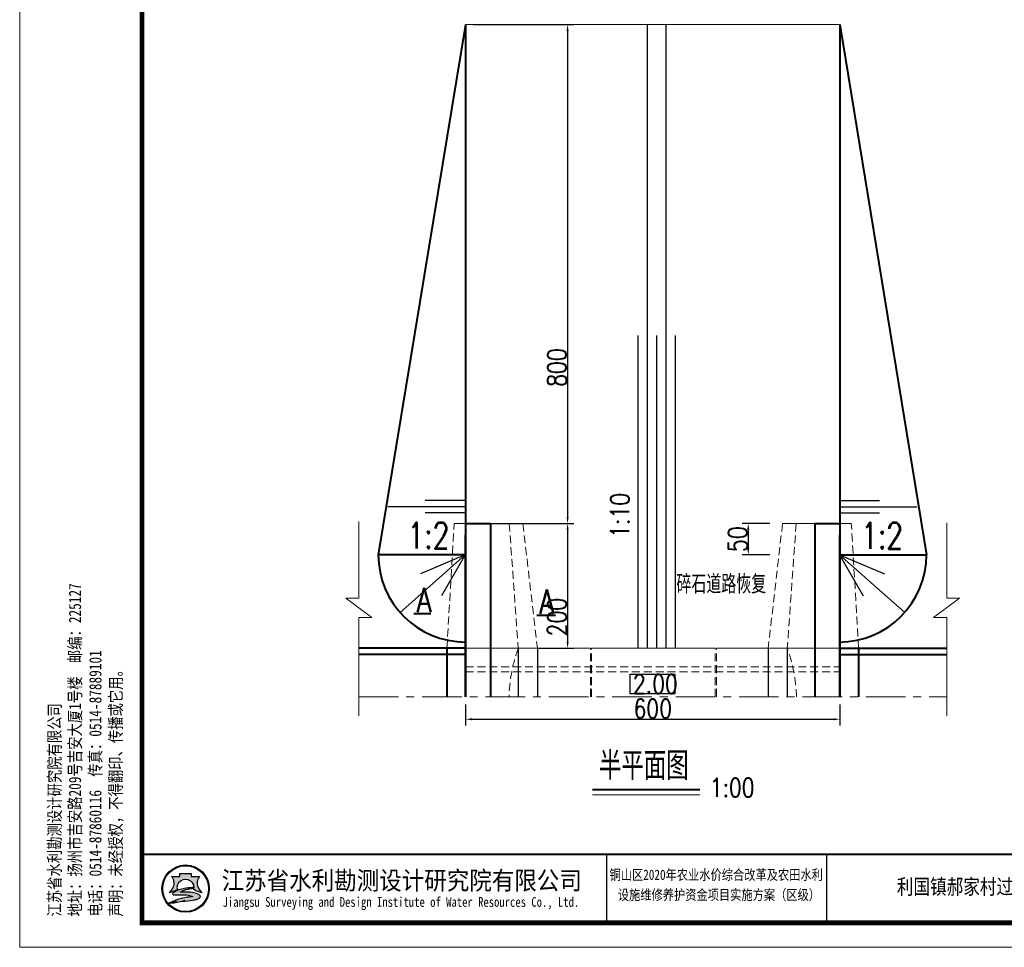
# Model space of a CAD drawing. Header units: millimetres. Extents: x 41792 to 54449, y 20100 to 24300.
# Tile 2 of 4: x 51156 to 52735, y 20100 to 21587. Entities that reach past the tile are written whole.
import ezdxf
from ezdxf.enums import TextEntityAlignment as Align

# ---------------------------------------------------------------- set-up
doc = ezdxf.new("R2010")
doc.units = ezdxf.units.MM
for name, pattern in [('ACAD_ISO03W100', [30, 12, -18]), ('CENTER', [50.800000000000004, 31.75, -6.35, 6.35, -6.35]), ('DASHED', [19.049999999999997, 12.7, -6.35])]:
    doc.linetypes.add(name, pattern=pattern)
doc.layers.add('文字说明', color=3, linetype='Continuous')
doc.layers.add('粗实线', color=1, linetype='Continuous', lineweight=40)
doc.layers.add('虚线', color=5, linetype='ACAD_ISO03W100', lineweight=9)
doc.styles.add('图框', font='仿宋_GB2312.TTF', dxfattribs={"width": 0.8, "height": 4})
doc.styles.add('宋体', font='txt', dxfattribs={"height": 3.5})
doc.styles.add('样式 1', font='txt.shx', dxfattribs={"width": 0.8, "bigfont": 'hztxt.shx'})
doc.dimstyles.new('STANDARD$0', dxfattribs={"dimtxt": 25, "dimasz": 10, "dimexe": 10, "dimexo": 12, "dimgap": 2, "dimtad": 1, "dimdec": 0, "dimzin": 1, "dimdsep": 46, "dimtxsty": '样式 1', "dimblk1": 'OBLIQUE', "dimblk2": 'OBLIQUE', "dimcen": 12, "dimdle": 20, "dimaunit": 1, "dimadec": 0, "dimazin": 0, "dimtfac": 1, "dimtdec": 1, "dimtofl": 0, "dimtmove": 0, "dimatfit": 1, "dimldrblk": 'OBLIQUE', "dimfxl": 0, "dimtolj": 1, "dimtzin": 0, "dimarcsym": 0})

# ---------------------------------------------------------------- blocks, each defined once
blk = doc.blocks.new('*D12')
at = {"color": 0, "lineweight": -2}
for p, q in [((52358.8232741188, 20779.1506474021), (52314.49622147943, 20779.1506474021)), ((52324.49622147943, 20769.1506474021), (52324.49622147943, 20739.15064740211)), ((52358.8232741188, 20729.15064740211), (52314.49622147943, 20729.15064740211))]:
    blk.add_line(p, q, dxfattribs=at)
at = {"color": 0}
for points in [[(52322.82955481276, 20769.1506474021), (52326.16288814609, 20769.1506474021), (52324.49622147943, 20779.1506474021)], [(52322.82955481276, 20739.15064740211), (52326.16288814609, 20739.15064740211), (52324.49622147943, 20729.15064740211)]]:
    blk.add_solid(points, dxfattribs=at)
at = {"layer": 'Defpoints', "color": 0}
for p in [(52370.8232741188, 20779.1506474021), (52324.49622147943, 20729.15064740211), (52370.8232741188, 20729.15064740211)]:
    blk.add_point(p, dxfattribs=at)
at = {"color": 0, "lineweight": -3, "insert": (52307.49622147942, 20754.15064740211), "char_height": 30, "attachment_point": 5, "rotation": 90, "style": '样式 1'}
blk.add_mtext('\\A1;50', dxfattribs=at)
blk = doc.blocks.new('_Oblique')
at = {"color": 0, "linetype": 'ByBlock', "lineweight": -2}
blk.add_line((-0.5, -0.5), (0.5, 0.5), dxfattribs=at)
blk = doc.blocks.new('*D33')
at = {"color": 0, "lineweight": -2}
for p, q in [((51871.36490113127, 20489.1506474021), (51871.36490113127, 20455.35792216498)), ((52471.36490113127, 20489.1506474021), (52471.36490113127, 20455.35792216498)), ((51881.36490113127, 20465.35792216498), (52461.36490113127, 20465.35792216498))]:
    blk.add_line(p, q, dxfattribs=at)
at = {"color": 0}
for points in [[(51881.36490113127, 20467.02458883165), (51881.36490113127, 20463.69125549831), (51871.36490113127, 20465.35792216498)], [(52461.36490113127, 20467.02458883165), (52461.36490113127, 20463.69125549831), (52471.36490113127, 20465.35792216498)]]:
    blk.add_solid(points, dxfattribs=at)
at = {"layer": 'Defpoints', "color": 0}
for p in [(51871.36490113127, 20501.1506474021), (52471.36490113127, 20501.1506474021), (52471.36490113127, 20465.35792216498)]:
    blk.add_point(p, dxfattribs=at)
at = {"color": 0, "lineweight": -3, "insert": (52171.36490113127, 20482.35792216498), "char_height": 30, "attachment_point": 5, "style": '样式 1'}
blk.add_mtext('\\A1;600', dxfattribs=at)
blk = doc.blocks.new('*D22')
at = {"color": 0, "lineweight": -2}
for p, q in [((51975.20781850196, 20779.1506474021), (52044.8350605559, 20779.1506474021)), ((52034.8350605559, 20769.1506474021), (52034.8350605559, 20589.1506474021)), ((51988.50228689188, 20579.1506474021), (52044.8350605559, 20579.1506474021))]:
    blk.add_line(p, q, dxfattribs=at)
at = {"color": 0}
for points in [[(52033.16839388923, 20769.1506474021), (52036.50172722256, 20769.1506474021), (52034.8350605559, 20779.1506474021)], [(52033.16839388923, 20589.1506474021), (52036.50172722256, 20589.1506474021), (52034.8350605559, 20579.1506474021)]]:
    blk.add_solid(points, dxfattribs=at)
at = {"layer": 'Defpoints', "color": 0}
for p in [(51963.20781850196, 20779.1506474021), (51976.50228689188, 20579.1506474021), (52034.8350605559, 20579.1506474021)]:
    blk.add_point(p, dxfattribs=at)
at = {"color": 0, "lineweight": -3, "insert": (52017.83506055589, 20629.1506474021), "char_height": 30, "attachment_point": 5, "rotation": 90, "style": '样式 1'}
blk.add_mtext('\\A1;200', dxfattribs=at)
blk = doc.blocks.new('*D34')
at = {"color": 0, "lineweight": -2}
for p, q in [((51883.36490113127, 21579.1506474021), (52044.8021017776, 21579.1506474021)), ((52034.8021017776, 21569.1506474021), (52034.8021017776, 20789.1506474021)), ((51883.36490113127, 20779.1506474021), (52044.8021017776, 20779.1506474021))]:
    blk.add_line(p, q, dxfattribs=at)
at = {"color": 0}
for points in [[(52033.13543511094, 21569.1506474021), (52036.46876844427, 21569.1506474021), (52034.8021017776, 21579.1506474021)], [(52033.13543511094, 20789.1506474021), (52036.46876844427, 20789.1506474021), (52034.8021017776, 20779.1506474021)]]:
    blk.add_solid(points, dxfattribs=at)
at = {"layer": 'Defpoints', "color": 0}
for p in [(51871.36490113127, 21579.1506474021), (51871.36490113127, 20779.1506474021), (52034.8021017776, 20779.1506474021)]:
    blk.add_point(p, dxfattribs=at)
at = {"color": 0, "lineweight": -3, "insert": (52017.8021017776, 21029.15064740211), "char_height": 30, "attachment_point": 5, "rotation": 90, "style": '样式 1'}
blk.add_mtext('\\A1;800', dxfattribs=at)
blk = doc.blocks.new('tk')
h = blk.add_hatch(color=152)
h.dxf.hatch_style = 1
h.paths.add_polyline_path([(38.76631747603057, 11.99999758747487, 1), (29.08862617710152, 11.99999758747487, 1)])
h.paths.add_polyline_path([(38.60345337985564, 11.99999758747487, 1), (29.25149027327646, 11.99999758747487, 1)], flags=16)
h = blk.add_hatch(color=152)
h.dxf.hatch_style = 1
edge = h.paths.add_edge_path()
edge.add_arc((35.80939112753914, 9.575130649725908), 1.461698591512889, 43.31770961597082, 70.37003522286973)
edge.add_arc((34.42977678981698, 5.707125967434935), 5.568375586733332, 70.37003522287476, 84.52854590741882)
edge.add_arc((33.84294441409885, -0.4193533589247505), 11.72289597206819, 84.5285459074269, 95.17746754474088)
edge.add_arc((33.98453145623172, 9.871853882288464), 1.831337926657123, 111.7965680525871, 130.9174013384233, ccw=False)
edge.add_arc((35.88028387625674, 5.13131121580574), 6.936886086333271, 98.84274785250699, 111.79656805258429, ccw=False)
edge.add_arc((36.94664352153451, -1.72312279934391), 13.873772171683, 95.21036804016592, 98.84274785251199, ccw=False)
edge.add_ellipse((33.92747182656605, 12.29238977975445), major_axis=(-1.773815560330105, 0), ratio=0.8776980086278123, start_angle=172.6538623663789, end_angle=176.9129867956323)
edge.add_arc((35.51983619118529, 1.961405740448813), 10.24870363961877, 88.99992913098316, 98.52267106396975)
edge.add_arc((35.12650647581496, 4.586131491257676), 7.594670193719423, 98.5226710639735, 116.8491039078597)
edge.add_arc((32.25210392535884, 10.26438407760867), 1.230336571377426, 116.8491039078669, 139.2900683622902)
edge.add_arc((31.46762795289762, 10.9393764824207), 0.1954369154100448, 139.2900683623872, 263.050638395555)
edge.add_arc((31.65077754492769, 12.44198791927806), 1.70916902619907, 263.0506383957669, 272.136251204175)
edge.add_arc((32.81842523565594, -18.86064205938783), 29.61523112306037, 88.46268833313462, 92.13625120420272, ccw=False)
edge.add_arc((33.47614388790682, 5.646723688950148), 5.099041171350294, 68.07113774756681, 88.46268833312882, ccw=False)
edge.add_arc((37.58580657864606, -10.9173211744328), 21.4080615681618, 95.91294384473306, 98.79521578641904)
edge.add_arc((36.21852069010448, -2.080310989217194), 12.46590188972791, 98.79521578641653, 117.8496747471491)
edge.add_arc((94.71742856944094, -228.4932898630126), 245.9934265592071, 104.7703900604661, 105.15790668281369, ccw=False)
edge.add_line((32.00236918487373, 9.37135071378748), (31.19884857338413, 9.045498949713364))
edge.add_arc((52.56001997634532, -88.12407327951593), 99.48982566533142, 100.90627282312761, 102.39834375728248, ccw=False)
edge.add_line((33.7362516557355, 9.568767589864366), (33.12565426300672, 9.380182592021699))
edge.add_arc((30.81628206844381, 37.97210845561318), 28.68503833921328, 274.6177604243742, 279.6944367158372)
edge.add_arc((34.87651123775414, 14.20489440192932), 4.573507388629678, 279.694436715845, 287.6119267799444)
edge.add_arc((35.76077947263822, 11.41933970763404), 1.650966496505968, 287.6119267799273, 311.5140981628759)
edge.add_arc((36.67266923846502, 10.38914672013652), 0.2751610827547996, 311.5140981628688, 403.3177096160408)
edge = h.paths.add_edge_path()
edge.add_arc((38.34858580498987, 13.13699866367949), 2.066422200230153, 138.9741968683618, 204.1180883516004, ccw=False)
edge.add_line((36.78964786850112, 14.49339581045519), (35.0925445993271, 14.49339581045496))
edge.add_line((35.0925445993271, 14.49339581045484), (35.0925445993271, 15.08006038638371))
edge.add_line((35.0925445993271, 15.08006038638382), (32.76239905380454, 15.08006038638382))
edge.add_line((32.76239905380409, 15.08006038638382), (32.76239905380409, 14.49339581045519))
edge.add_line((32.76239905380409, 14.49339581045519), (31.06529578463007, 14.49339581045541))
edge.add_arc((29.50635784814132, 13.13699866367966), 2.066422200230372, -24.118088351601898, 41.0258031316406, ccw=False)
edge.add_arc((27.96982579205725, 13.82490489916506), 3.749914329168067, 314.34412131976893, 335.8819116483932, ccw=False)
edge.add_arc((29.92442847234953, 14.17747198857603), 3.106664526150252, 282.3877277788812, 290.1465811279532)
edge.add_arc((26.86018480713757, 22.52986436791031), 12.00340818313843, 290.1465811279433, 296.6495194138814)
edge.add_ellipse((33.92747182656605, 12.29238977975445), major_axis=(-1.773815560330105, 0), ratio=0.8776980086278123, start_angle=176.9129867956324, end_angle=378.37473811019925, ccw=False)
edge.add_ellipse((33.92747182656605, 12.29238977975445), major_axis=(-1.773815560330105, 0), ratio=0.8776980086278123, start_angle=172.653862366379, end_angle=176.9129867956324, ccw=False)
edge.add_ellipse((33.92747182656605, 12.29238977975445), major_axis=(-1.773815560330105, 0), ratio=0.8776980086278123, start_angle=161.6252618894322, end_angle=172.653862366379, ccw=False)
edge.add_arc((40.9947588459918, 22.52986436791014), 12.00340818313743, 243.3504805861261, 249.853418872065)
edge.add_arc((37.93051518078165, 14.1774719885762), 3.106664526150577, 249.8534188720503, 257.61227222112)
edge.add_arc((39.88511786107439, 13.82490489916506), 3.74991432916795, 204.1180883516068, 225.6558786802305, ccw=False)
at = {"lineweight": 0}
for p, q in [((-2.771934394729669e-05, -2.412525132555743e-06), (-2.771934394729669e-05, 296.9999975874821)), ((419.999972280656, -2.412525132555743e-06), (-2.771934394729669e-05, -2.412525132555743e-06))]:
    blk.add_line(p, q, dxfattribs=at)
for p, q in [((119.9999722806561, 18.99999758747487), (119.9999722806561, 4.999997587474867)), ((164.999972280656, 18.99999758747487), (164.999972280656, 4.999997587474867))]:
    blk.add_line(p, q)
at = {"lineweight": 0, "const_width": 1}
blk.add_lwpolyline([(24.99997228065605, 291.9999975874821), (414.999972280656, 291.9999975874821), (414.999972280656, 4.999997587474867), (24.99997228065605, 4.999997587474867)], close=True, dxfattribs=at)
at = {"lineweight": 0, "const_width": 0.4}
blk.add_lwpolyline([(414.999972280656, 18.99999758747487), (24.99997228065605, 18.99999758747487)], dxfattribs=at)
at = {"color": 152}
for points in [[(32.24409409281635, 11.80161526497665, -0.02838203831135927), (30.9944353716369, 11.26089013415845, -0.03386732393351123), (30.59088918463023, 11.14313604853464, 0.09425397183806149), (31.39239217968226, 12.29262006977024, 0.2921547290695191), (31.06529578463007, 14.49339581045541), (32.76239905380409, 14.49339581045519), (32.76239905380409, 15.08006038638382), (35.0925445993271, 15.08006038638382), (35.0925445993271, 14.49339581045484), (36.78964786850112, 14.49339581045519, 0.29215472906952), (36.46255147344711, 12.29262006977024, 0.09425397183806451), (37.2640544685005, 11.14313604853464, -0.03386732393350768), (36.86050828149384, 11.26089013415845, -0.02838203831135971), (35.61084956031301, 11.80161526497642)], [(35.69871340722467, 12.20854823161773, 0.04157472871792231), (34.00097074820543, 12.09693602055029, 0.08013502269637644), (31.69643183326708, 11.36208923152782, 0.09823132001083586), (31.31948261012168, 11.06684626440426, 0.599439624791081), (31.4439816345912, 10.74537534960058, 0.03966424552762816), (31.7144884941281, 10.73400674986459, -0.01603031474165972), (33.61294061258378, 10.74392954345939, -0.08921046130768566), (35.38040694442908, 10.37684029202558, 0.01257694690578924), (34.31244292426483, 10.23900625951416, 0.08333285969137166), (30.39503241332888, 8.941743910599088, -0.001690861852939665), (32.00236918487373, 9.37135071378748), (31.19884857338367, 9.045498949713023, -0.006510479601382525), (33.7362516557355, 9.568767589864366), (33.12565426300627, 9.380182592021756, 0.02215480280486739), (35.64666092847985, 9.696697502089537, 0.03456031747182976), (36.26030960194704, 9.845757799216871, 0.1046726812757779), (36.85504719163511, 10.18310812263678, 0.4234638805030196), (36.87286564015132, 10.57791912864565, 0.1185893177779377), (36.30044029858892, 10.9518780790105, 0.06185687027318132), (34.96072036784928, 11.25013107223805, 0.04649815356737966), (32.7850594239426, 11.25571277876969, -0.08362449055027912), (33.304533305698, 11.57226592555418, -0.05658197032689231), (34.81392423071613, 11.98574523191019, -0.01585057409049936), (35.68672755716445, 12.09332269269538)]]:
    blk.add_lwpolyline(points, format="xyb", dxfattribs=at)
for radius in [4.838845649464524, 4.675981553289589]:
    blk.add_circle((33.92747182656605, 11.99999758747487), radius, dxfattribs=at)
blk.add_arc((35.88028387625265, 5.131311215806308), 6.936886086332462, 98.84274785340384, 111.796568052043, dxfattribs=at)
for start_param, end_param in [(2.820892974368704, 6.603884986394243), (3.013378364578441, 3.087714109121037)]:
    blk.add_ellipse((33.92747182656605, 12.29238977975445), major_axis=(-1.773815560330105, 0), ratio=0.8776980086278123, start_param=start_param, end_param=end_param, dxfattribs=at)
at = {"style": '图框'}
for s, height, width, p in [('江苏省水利勘测设计研究院有限公司', 3.75, 0.9, (78.12729153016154, 13.75084348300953)), ('铜山区2020年农业水价综合改革及农田水利 ', 2.105352, 0.8, (142.9967169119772, 14.87314627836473)), ('设施维修养护资金项目实施方案（区级）', 2.105352, 0.8, (142.9855388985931, 10.78126207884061)), ('Jiangsu Surveying and Design Institute of Water Resources Co., Ltd.', 2, 0.8, (77.95516356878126, 9.013401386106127))]:
    blk.add_text(s, height=height, dxfattribs=dict(at, width=width)).set_placement(p, align=Align.MIDDLE)
at = {"insert": (5.878817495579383, 6.298891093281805), "char_height": 2.5, "attachment_point": 1, "rotation": 90, "style": '图框'}
blk.add_mtext('江苏省水利勘测设计研究院有限公司\\P地址：扬州市吉安路209号吉安大厦1号楼  邮编：225127\\P电话：0514-87860116  传真：0514-87889101\\P声明：未经授权，不得翻印、传播或它用。', dxfattribs=at)

msp = doc.modelspace()

# ---------------------------------------------------------------- linework, layer by layer
at = {"lineweight": 18}
for p, q in [((51871.36490113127, 21579.1506474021), (52470.25679074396, 21579.1506474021)), ((51700.10362388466, 20782.57799771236), (51700.10362388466, 20659.63549414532)), ((51853.01784479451, 20779.1506474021), (51963.20781850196, 20779.1506474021)), ((52489.71195746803, 20779.1506474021), (52379.52198376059, 20779.1506474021)), ((52642.62617837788, 20780.32147902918), (52642.62617837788, 20659.63549414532)), ((51700.10362388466, 20659.63549414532), (51679.49906104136, 20659.63549414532)), ((51679.49906104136, 20659.63549414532), (51721.17345260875, 20628.55998203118)), ((52663.23074122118, 20659.63549414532), (52621.55634965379, 20628.55998203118)), ((52642.62617837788, 20659.63549414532), (52663.23074122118, 20659.63549414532)), ((51700.10362388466, 20628.55998203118), (51700.10362388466, 20471.04028887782)), ((51721.17345260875, 20628.55998203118), (51700.10362388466, 20628.55998203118)), ((52621.55634965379, 20628.55998203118), (52642.62617837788, 20628.55998203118)), ((52642.62617837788, 20628.55998203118), (52642.62617837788, 20471.04028887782)), ((51871.36490113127, 20579.1506474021), (52071.36490113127, 20579.1506474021)), ((52073.36490113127, 20579.1506474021), (52271.36490113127, 20579.1506474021)), ((52273.36490113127, 20579.1506474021), (52470.25679074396, 20579.1506474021)), ((52074.85347001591, 20344.34870312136), (52246.90955742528, 20344.34870312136))]:
    msp.add_line(p, q, dxfattribs=at)
for p, q in [((52162.80245504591, 20579.15064655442), (52162.80245504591, 21579.1506474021)), ((52192.80245504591, 20579.15064655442), (52192.80245504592, 21579.1506474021)), ((52147.80245504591, 20579.15064655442), (52147.80245504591, 21080.89566017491)), ((52177.80245504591, 20579.15064655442), (52177.80245504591, 21080.89566017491)), ((52207.80245504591, 20579.15064655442), (52207.8024550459, 21080.89566017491)), ((51871.36490113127, 20806.08413112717), (51746.7515978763, 20806.08413112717)), ((51871.36490113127, 20816.08413112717), (51806.50041357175, 20816.08413112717)), ((52470.25679074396, 20816.08413112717), (52535.12127830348, 20816.08413112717)), ((52470.25679074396, 20806.08413112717), (52594.87009399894, 20806.08413112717)), ((51871.36490113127, 20796.08413112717), (51806.50041357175, 20796.08413112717)), ((52470.25679074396, 20796.08413112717), (52535.12127830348, 20796.08413112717)), ((51870.66684473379, 20729.1506474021), (51766.32032246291, 20636.59992351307)), ((51870.66684473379, 20729.1506474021), (51798.76521832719, 20698.71057326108)), ((51870.66684473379, 20729.1506474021), (51832.80946286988, 20663.05468165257)), ((52470.95484714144, 20729.1506474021), (52508.81222900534, 20663.05468165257)), ((52470.95484714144, 20729.1506474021), (52575.30136941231, 20636.59992351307)), ((52470.95484714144, 20729.1506474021), (52542.85647354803, 20698.71057326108)), ((51955.70582225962, 20579.1506474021), (51955.70582225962, 20501.1506474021)), ((51986.36490113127, 20579.1506474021), (51986.36490113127, 20501.1506474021)), ((52356.36490113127, 20579.1506474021), (52356.36490113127, 20501.1506474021)), ((52387.02398000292, 20579.1506474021), (52387.02398000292, 20501.1506474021))]:
    msp.add_line(p, q)
at = {"lineweight": 40}
for p, q in [((51871.36490113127, 20501.1506474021), (51871.36490113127, 20600.1506474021)), ((52471.36490113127, 20501.1506474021), (52471.36490113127, 20600.1506474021)), ((51871.36490113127, 20501.1506474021), (51871.36490113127, 20580.1506474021)), ((51871.36490113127, 20501.1506474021), (51871.36490113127, 20579.1506474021))]:
    msp.add_line(p, q, dxfattribs=at)
at = {"linetype": 'DASHED', "lineweight": 18}
for p, q in [((52071.36490113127, 20501.1506474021), (52071.36490113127, 20579.1506474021)), ((52073.36490113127, 20501.1506474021), (52073.36490113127, 20579.1506474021)), ((52271.36490113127, 20501.1506474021), (52271.36490113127, 20579.1506474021)), ((52273.36490113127, 20501.1506474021), (52273.36490113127, 20579.1506474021))]:
    msp.add_line(p, q, dxfattribs=at)
at = {"linetype": 'CENTER', "lineweight": 18, "ltscale": 2}
msp.add_line((51700.10362388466, 20501.1506474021), (52642.62617837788, 20501.1506474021), dxfattribs=at)
msp.add_lwpolyline([(52135.10814405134, 20537.76957090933), (52206.71173059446, 20537.76957090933), (52206.71173059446, 20505.86200680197), (52135.10814405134, 20505.86200680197)], close=True)
at = {"layer": '粗实线', "lineweight": 40}
for p, q in [((51871.36490113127, 21579.1506474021), (51731.36490113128, 20729.1506474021)), ((51871.36490113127, 21579.1506474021), (51871.36490113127, 20501.1506474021)), ((52471.36490113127, 21579.1506474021), (52610.25679074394, 20729.1506474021)), ((52471.36490113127, 21579.1506474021), (52471.36490113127, 20501.1506474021)), ((51911.36490113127, 20779.1506474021), (51911.36490113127, 20501.1506474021)), ((52431.36490113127, 20779.1506474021), (52431.36490113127, 20501.1506474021)), ((51871.36490113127, 20579.1506474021), (51871.36490113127, 20761.1506474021)), ((52471.36490113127, 20501.1506474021), (52471.36490113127, 20761.1506474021)), ((51871.36490113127, 20729.1506474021), (51731.36490113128, 20729.1506474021)), ((52470.25679074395, 20729.1506474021), (52610.25679074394, 20729.1506474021)), ((51815.62041357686, 20634.60447132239), (51788.56127107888, 20634.60447132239)), ((52015.35952806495, 20631.82609369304), (51985.69077199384, 20631.82609369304)), ((51871.36490113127, 20579.1506474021), (51700.10362388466, 20579.1506474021)), ((51871.36490113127, 20569.1506474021), (51700.10362388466, 20569.1506474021)), ((51841.36490113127, 20579.1506474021), (51841.36490113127, 20501.1506474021)), ((52471.36490113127, 20579.1506474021), (52642.62617837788, 20579.1506474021)), ((52471.36490113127, 20569.1506474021), (52642.62617837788, 20569.1506474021)), ((52501.36490113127, 20579.1506474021), (52501.36490113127, 20501.1506474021)), ((52074.85347001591, 20352.56689639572), (52246.90955742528, 20352.56689639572))]:
    msp.add_line(p, q, dxfattribs=at)
at = {"layer": '粗实线'}
for p, q in [((51871.36490113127, 20779.1506474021), (51911.36490113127, 20779.1506474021)), ((52431.36490113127, 20779.15064740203), (52471.36490113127, 20779.15064740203))]:
    msp.add_line(p, q, dxfattribs=at)
at = {"layer": '粗实线', "lineweight": 40}
for centre, start, end in [((51871.36490113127, 20729.1506474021), 180, 270), ((52470.25679074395, 20729.1506474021), 270, 0)]:
    msp.add_arc(centre, 139.9999999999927, start, end, dxfattribs=at)
at = {"layer": '虚线', "color": 7, "linetype": 'DASHED', "lineweight": 18}
for p, q in [((51841.36490113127, 20579.1506474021), (51853.01784479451, 20779.1506474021)), ((51941.36490113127, 20779.1506474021), (51955.70582225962, 20579.1506474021)), ((51963.20781850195, 20779.1506474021), (51986.36490113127, 20579.1506474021)), ((52379.5219837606, 20779.1506474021), (52356.36490113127, 20579.1506474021)), ((52401.36490113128, 20779.1506474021), (52387.02398000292, 20579.1506474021)), ((52501.36490113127, 20579.1506474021), (52489.71195746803, 20779.1506474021)), ((51871.36490113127, 20549.1506474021), (52470.25679074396, 20549.1506474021)), ((51871.36490113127, 20541.1506474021), (52470.25679074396, 20541.1506474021))]:
    msp.add_line(p, q, dxfattribs=at)
for centre, start, end in [((52192.30751189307, 20493.86225061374), 160.1771622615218, 178.3393816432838), ((52150.42229036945, 20493.86225061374), 1.660618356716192, 19.82283773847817)]:
    msp.add_arc(centre, 251.50441380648, start, end, dxfattribs=at)

# ---------------------------------------------------------------- block references
at = {"xscale": 7.840000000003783, "yscale": 7.840000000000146, "zscale": 7.840000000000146}
msp.add_blockref('tk', (51156.4552154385, 20099.63848222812), dxfattribs=at)

# ---------------------------------------------------------------- texts
at = {"lineweight": -3, "style": '样式 1', "width": 0.8}
msp.add_text('1:10', height=30, rotation=90, dxfattribs=at).set_placement((52133.69562041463, 20756.33451316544))
at = {"lineweight": -3, "style": '样式 1'}
for s, height, width, p in [('1:2', 42, 0.75, (51777.85105689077, 20739.05032715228)), ('1:2', 42, 0.75, (52505.19186694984, 20738.74009706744)), ('A', 39, 0.8, (51792.63084108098, 20637.17655112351)), ('A', 39, 0.8, (51989.76034199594, 20634.39817349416)), ('2.00', 30, 0.8, (52139.48844036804, 20506.86995051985))]:
    msp.add_text(s, height=height, dxfattribs=dict(at, width=width)).set_placement(p)
at = {"style": '宋体', "width": 0.8}
msp.add_text('利国镇郝家村过路涵设计图', height=24.385536, dxfattribs=at).set_placement((52722.36557286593, 20196.8593325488), align=Align.MIDDLE_CENTER)
at = {"layer": '文字说明', "color": 7, "style": '样式 1', "width": 0.8}
msp.add_text('碎石道路恢复', height=30, dxfattribs=at).set_placement((52281.32001553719, 20683.44954616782), align=Align.MIDDLE)
for s, height, p in [('半平面图', 45, (52085.00958023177, 20368.08806491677)), ('1:00', 30, (52262.60173679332, 20340.66651710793))]:
    msp.add_text(s, height=height, dxfattribs=at).set_placement(p)

# ---------------------------------------------------------------- dimensions: what is measured, and where the dimension line sits
at = {"lineweight": -3}
for base, p1, p2, picture, middle in [((52034.8021017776, 20779.1506474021), (51871.36490113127, 21579.1506474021), (51871.36490113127, 20779.1506474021), '*D34', (52034.8021017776, 21029.15064740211)), ((52034.8350605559, 20579.1506474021), (51963.20781850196, 20779.1506474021), (51976.50228689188, 20579.1506474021), '*D22', (52034.83506055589, 20629.1506474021))]:
    dim = msp.add_linear_dim(base=base, p1=p1, p2=p2, angle=90, dimstyle='STANDARD$0', override={"dimtxt": 30}, dxfattribs=at)
    dim.commit()
    dim.dimension.update_dxf_attribs({"geometry": picture, "text_midpoint": middle, "dimtype": 160})
dim = msp.add_linear_dim(base=(52324.49622147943, 20729.15064740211), p1=(52370.8232741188, 20779.1506474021), p2=(52370.8232741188, 20729.15064740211), angle=90, dimstyle='STANDARD$0', override={"dimtxt": 30}, dxfattribs=at)
dim.commit()
dim.dimension.update_dxf_attribs({"geometry": '*D12', "text_midpoint": (52307.49622147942, 20754.15064740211)})
dim = msp.add_linear_dim(base=(52471.36490113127, 20465.35792216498), p1=(51871.36490113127, 20501.1506474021), p2=(52471.36490113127, 20501.1506474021), dimstyle='STANDARD$0', override={"dimtxt": 30}, dxfattribs=at)
dim.commit()
dim.dimension.update_dxf_attribs({"geometry": '*D33', "text_midpoint": (52171.36490113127, 20482.35792216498)})

doc.saveas('drawing.dxf')
